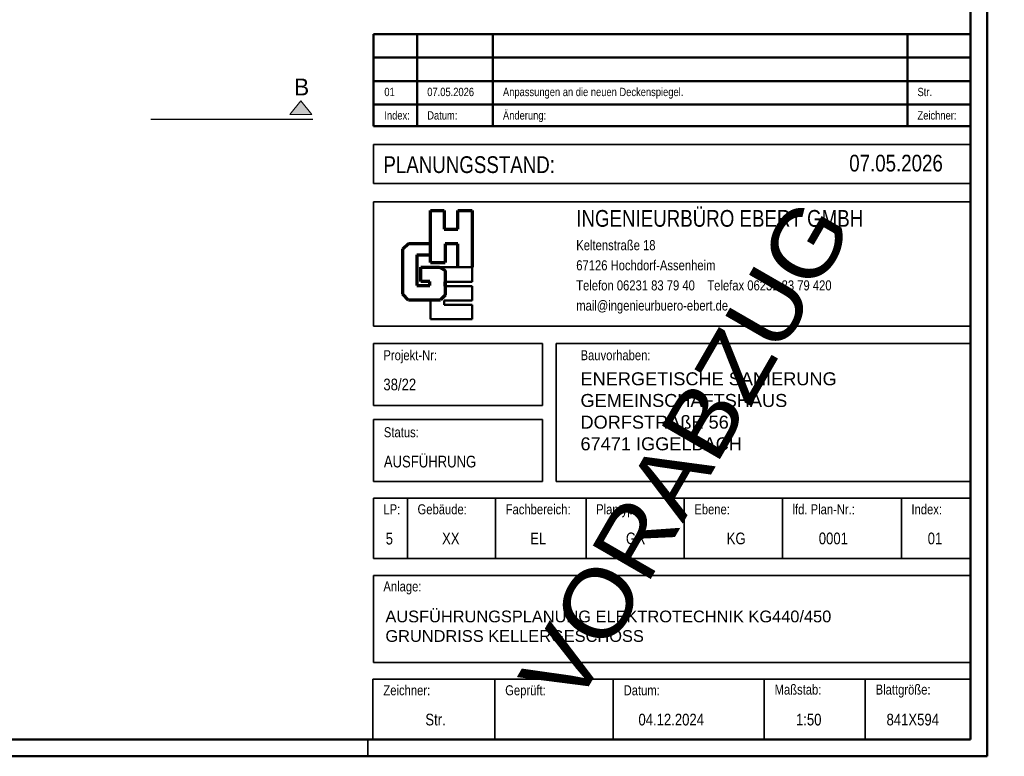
# Model space of a CAD drawing. Extents: x -106 to 740, y 65 to 659.
# Tile 11 of 24: x 446 to 740, y 65 to 285. Entities that reach past the tile are written whole.
import ezdxf
from ezdxf.lldxf.tags import DXFTag

# ---------------------------------------------------------------- set-up
doc = ezdxf.new("R2010")
doc.units = 0
doc.layers.get('0').update_dxf_attribs({"lineweight": 35})
for name, color, linetype, lineweight in [('5_UG-TEXT-MASS', 7, 'Continuous', 25), ('L_Index', 7, 'Continuous', 50), ('Plankopf', 7, 'Continuous', 35), ('Plannummer', 7, 'Continuous', 35)]:
    doc.layers.add(name, color=color, linetype=linetype, lineweight=lineweight)
for name, color, linetype, lineweight, true_color in [('Ausgeblendet', 3, 'Continuous', 35, 0x00ff00), ('Rahmen', 7, 'Continuous', 35, 0x009900), ('Vorabzug', 1, 'Continuous', 35, 0xff0000)]:
    doc.layers.add(name, color=color, linetype=linetype, lineweight=lineweight, true_color=true_color)
doc.styles.add('Arial', font='arial.ttf')
doc.styles.add('Arial Narrow', font='ARIALN.TTF', dxfattribs={"height": 0.25})
doc.styles.get("Standard").update_dxf_attribs({"font": 'arial.ttf'})
tags = doc.linetypes.add('STRICHPUNKT2_S5', pattern=[0.01, 0.008, -0.001, 0, -0.001]).pattern_tags.tags
tags[10:11] = [DXFTag(74, 4), DXFTag(75, 0), DXFTag(340, '0'), DXFTag(46, 1.0), DXFTag(50, 0.0), DXFTag(44, 0.0), DXFTag(45, 0.0)]
tags[8:9] = [DXFTag(74, 4), DXFTag(75, 0), DXFTag(340, '0'), DXFTag(46, 1.0), DXFTag(50, 0.0), DXFTag(44, 0.0), DXFTag(45, 0.0)]
tags[6:7] = [DXFTag(74, 4), DXFTag(75, 0), DXFTag(340, '0'), DXFTag(46, 1.0), DXFTag(50, 0.0), DXFTag(44, 0.0), DXFTag(45, 0.0)]
tags[4:5] = [DXFTag(74, 4), DXFTag(75, 0), DXFTag(340, '0'), DXFTag(46, 1.0), DXFTag(50, 0.0), DXFTag(44, 0.0), DXFTag(45, 0.0)]

# ---------------------------------------------------------------- blocks, each defined once
blk = doc.blocks.new('Referenz-A07MYRR5RK', base_point=(-75.51, 0))
at = {"layer": '5_UG-TEXT-MASS', "color": 0, "lineweight": 13}
for p, q in [((526.41, 257.15), (529.66, 261.23)), ((529.66, 261.23), (532.92, 257.15)), ((532.92, 257.15), (526.41, 257.15))]:
    blk.add_line(p, q, dxfattribs=at)
at = {"layer": '5_UG-TEXT-MASS', "color": 0, "linetype": 'STRICHPUNKT2_S5', "lineweight": -2, "ltscale": 0.25}
blk.add_line((533.22, 255.65), (484.82, 255.65), dxfattribs=at)
at = {"layer": 'Ausgeblendet', "color": 0, "linetype": 'Continuous', "lineweight": 13, "ltscale": 0.13}
for points in [[(529.66, 257.15), (526.41, 257.15), (529.66, 261.23)], [(529.66, 257.15), (529.66, 261.23), (532.92, 257.15)]]:
    blk.add_solid(points, dxfattribs=at)
at = {"layer": '5_UG-TEXT-MASS', "color": 0, "lineweight": 50, "insert": (527.65, 267.92), "char_height": 5.0344, "attachment_point": 1}
blk.add_mtext('{\\fCentury Gothic;B}', dxfattribs=at)

msp = doc.modelspace()

# ---------------------------------------------------------------- linework, layer by layer
at = {"layer": 'L_Index', "linetype": 'Continuous', "lineweight": 50, "ltscale": 0.025}
for p, q in [((729.67, 281.17), (551.32, 281.17)), ((551.32, 281.17), (551.32, 253.67)), ((564.42, 281.17), (564.42, 253.67)), ((587.05, 281.17), (587.05, 253.67)), ((710.9, 281.17), (710.9, 253.67)), ((729.67, 274.17), (551.32, 274.17)), ((729.67, 267.17), (551.32, 267.17)), ((729.67, 260.17), (551.32, 260.17)), ((729.67, 253.67), (551.32, 253.67))]:
    msp.add_line(p, q, dxfattribs=at)
at = {"layer": 'Plankopf', "color": 7, "linetype": 'Continuous', "lineweight": 35, "ltscale": 0.35}
for p, q in [((729.7, 248.2), (551.32, 248.2)), ((551.32, 236.54), (551.32, 248.2)), ((551.32, 236.54), (729.7, 236.54)), ((551.32, 231.07), (551.32, 193.95)), ((729.7, 231.07), (551.32, 231.07)), ((551.32, 193.95), (729.7, 193.95)), ((551.32, 188.8), (551.32, 170.24)), ((601.84, 188.8), (551.32, 188.8)), ((601.84, 170.24), (601.84, 188.8)), ((729.7, 188.8), (605.96, 188.8)), ((605.96, 188.8), (605.96, 147.55)), ((551.32, 170.24), (601.84, 170.24)), ((551.32, 166.11), (551.32, 147.55)), ((601.84, 166.11), (551.32, 166.11)), ((601.84, 147.55), (601.84, 166.11)), ((551.32, 147.55), (601.84, 147.55)), ((605.96, 147.55), (729.7, 147.55)), ((551.32, 93.51), (729.7, 93.51))]:
    msp.add_line(p, q, dxfattribs=at)
at = {"layer": 'Plankopf', "color": 173, "linetype": 'Continuous', "lineweight": 70, "ltscale": 0.7, "true_color": 0x4e4eec}
for p, q in [((568.39, 213.01), (568.39, 228.46)), ((568.39, 228.46), (572.48, 228.46)), ((572.48, 228.46), (572.48, 222.9)), ((576.57, 222.9), (576.57, 228.46)), ((576.57, 228.46), (580.87, 228.46)), ((580.87, 228.46), (580.87, 211.6)), ((572.48, 222.9), (576.57, 222.9)), ((576.57, 218.6), (572.73, 218.6)), ((572.73, 218.6), (572.73, 213.01)), ((576.57, 211.6), (576.57, 218.6)), ((568.39, 213.01), (572.73, 213.01))]:
    msp.add_line(p, q, dxfattribs=at)
at = {"layer": 'Plankopf', "color": 13, "linetype": 'Continuous', "lineweight": 70, "ltscale": 0.7, "true_color": 0xec4e4e}
for p, q in [((560.1, 217.01), (561.79, 218.69)), ((561.79, 218.69), (568.39, 218.69)), ((560.1, 203.5), (560.1, 217.01)), ((564.3, 215.28), (564.3, 206.06)), ((564.3, 215.28), (568.39, 215.28)), ((565.52, 211.58), (571.05, 211.58)), ((565.52, 207.28), (565.52, 211.58)), ((571.05, 211.58), (572.81, 210.57)), ((572.81, 210.57), (572.81, 203.19)), ((564.3, 206.06), (568.18, 206.06)), ((568.18, 207.28), (565.52, 207.28)), ((568.18, 206.06), (568.18, 207.28)), ((572.81, 205.91), (572.81, 207.22)), ((561.84, 201.76), (560.1, 203.5)), ((572.81, 203.19), (571.42, 201.8)), ((571.38, 201.76), (561.84, 201.76))]:
    msp.add_line(p, q, dxfattribs=at)
at = {"layer": 'Plankopf', "color": 40, "linetype": 'Continuous', "lineweight": 50, "ltscale": 0.5, "true_color": 0xffd600}
for p, q in [((580.87, 211.58), (571.09, 211.58)), ((580.87, 207.22), (580.87, 211.58)), ((572.83, 207.22), (580.87, 207.22)), ((580.87, 205.91), (572.83, 205.91)), ((580.87, 205.91), (580.87, 201.62)), ((568.39, 196.03), (568.39, 201.74)), ((572.48, 201.62), (580.87, 201.62)), ((572.48, 200.31), (572.48, 201.62)), ((580.87, 200.31), (572.48, 200.31)), ((580.87, 196.01), (580.87, 200.31)), ((568.39, 196.03), (580.87, 196.03))]:
    msp.add_line(p, q, dxfattribs=at)
at = {"layer": 'Plankopf', "color": 7, "linetype": 'Continuous', "lineweight": 35, "ltscale": 0.0455}
for p, q in [((729.7, 142.55), (551.32, 142.55)), ((551.32, 124.53), (551.32, 142.55)), ((561.52, 124.53), (561.52, 142.55)), ((587.86, 124.53), (587.86, 142.55)), ((614.88, 124.53), (614.88, 142.55)), ((644.22, 124.53), (644.22, 142.55)), ((673.56, 124.53), (673.56, 142.55)), ((709.09, 124.53), (709.09, 142.55))]:
    msp.add_line(p, q, dxfattribs=at)
at = {"layer": 'Plankopf', "linetype": 'Continuous', "lineweight": 35, "ltscale": 0.035}
for p, q in [((729.7, 124.53), (551.32, 124.53)), ((729.7, 88.51), (551.2, 88.51))]:
    msp.add_line(p, q, dxfattribs=at)
at = {"layer": 'Plankopf', "linetype": 'Continuous', "lineweight": 35, "ltscale": 3.5}
for p, q in [((551.32, 119.53), (729.7, 119.53)), ((551.32, 119.53), (551.32, 93.51)), ((551.2, 88.51), (551.2, 70.49)), ((587.59, 70.49), (587.59, 88.51)), ((622.98, 70.49), (622.98, 88.51)), ((668.08, 70.49), (668.08, 88.51)), ((698.28, 70.49), (698.28, 88.51))]:
    msp.add_line(p, q, dxfattribs=at)
at = {"layer": 'Plankopf', "linetype": 'Continuous', "lineweight": 25, "ltscale": 0.025}
msp.add_line((729.7, 70.49), (551.2, 70.49), dxfattribs=at)
at = {"layer": 'Rahmen', "ltscale": 0.35}
msp.add_line((549.7, 65.49), (549.7, 70.49), dxfattribs=at)
at = {"layer": 'Rahmen', "lineweight": 50, "ltscale": 0.5}
for points in [[(734.7, 65.49), (734.7, 659.49), (-106.3, 659.49), (-106.3, 65.49), (384.7, 65.49), (634.7, 65.49), (734.7, 65.49)], [(729.7, 70.49), (729.7, 654.49), (-86.3, 654.49), (-86.3, 70.49), (379.7, 70.49), (629.7, 70.49), (729.7, 70.49)]]:
    msp.add_lwpolyline(points, close=True, dxfattribs=at)

# ---------------------------------------------------------------- block references
at = {"color": 251, "lineweight": 25, "ltscale": 0.25, "true_color": 0x585858}
msp.add_blockref('Referenz-A07MYRR5RK', (-75.51, 0), dxfattribs=at)

# ---------------------------------------------------------------- texts
at = {"layer": 'L_Index', "linetype": 'Continuous', "lineweight": 25, "ltscale": 0.625, "style": 'Arial', "width": 0.8}
for s, p in [('01', (554.6, 262.67, 10.74)), ('07.05.2026', (567.42, 262.67, 10.74)), ('Anpassungen an die neuen Deckenspiegel.', (590.05, 262.67, 10.74)), ('Str.', (713.9, 262.67, 10.74)), ('Index:', (554.6, 255.67, 10.74)), ('Datum:', (567.42, 255.67, 10.74)), ('Änderung:', (590.05, 255.67, 10.74)), ('Zeichner:', (713.9, 255.67, 10.74))]:
    msp.add_text(s, height=2.5, dxfattribs=at).set_placement(p)
at = {"layer": 'Plankopf', "linetype": 'Continuous', "ltscale": 0.035, "style": 'Arial', "width": 0.8}
msp.add_text('PLANUNGSSTAND:', height=5.004, dxfattribs=at).set_placement((554.32, 239.7, 10.75))
at = {"layer": 'Plankopf', "linetype": 'Continuous', "lineweight": 50, "ltscale": 0.5, "style": 'Arial', "width": 0.8}
msp.add_text('INGENIEURBÜRO EBERT GMBH', height=5.004, dxfattribs=at).set_placement((611.94, 223.65, -5.59))
at = {"layer": 'Plankopf', "linetype": 'Continuous', "lineweight": 25, "ltscale": 0.25, "style": 'Arial', "width": 0.8}
for s, p in [('Keltenstraße 18', (611.94, 216.65, 10.75)), ('67126 Hochdorf-Assenheim', (611.94, 210.64, 10.75)), ('Telefon 06231 83 79 40    Telefax 06231 83 79 420 ', (611.94, 204.64, 10.75)), ('mail@ingenieurbuero-ebert.de', (611.94, 198.63, 10.75))]:
    msp.add_text(s, height=3.0024, dxfattribs=at).set_placement(p)
at = {"layer": 'Plankopf', "linetype": 'Continuous', "lineweight": 25, "ltscale": 2.5, "style": 'Arial', "width": 0.8}
for s, height, p in [('Projekt-Nr:', 3.0024, (554.32, 183.79, 10.75)), ('Bauvorhaben:', 3.0024, (613.24, 183.79, 10.75)), ('Anlage:', 3.002, (554.32, 114.74, 10.75)), ('Zeichner:', 3.002, (554.32, 83.71, 10.75)), ('Geprüft:', 3.002, (590.71, 83.71, 10.75)), ('Datum:', 3.002, (626.1, 83.71, 10.75)), ('Maßstab:', 3.002, (671.21, 83.93, 10.75)), ('Blattgröße:', 3.0024, (701.4, 83.93, 10.75))]:
    msp.add_text(s, height=height, dxfattribs=at).set_placement(p)
at = {"layer": 'Plankopf', "linetype": 'Continuous', "lineweight": 25, "ltscale": 3.125, "style": 'Arial', "width": 0.8}
for s, height, p in [('Status:', 3.002, (554.46, 160.78, 10.75)), ('LP:', 3.002, (554.32, 137.76, 10.75)), ('Gebäude:', 3.002, (564.52, 137.76, 10.75)), ('Fachbereich:', 3.0024, (590.86, 137.76, 10.75)), ('Plantyp:', 3.002, (617.89, 137.76, 10.75)), ('Ebene:', 3.002, (647.22, 137.76, 10.75)), ('lfd. Plan-Nr.:', 3.0024, (676.56, 137.76, 10.75)), ('Index:', 3.002, (712.09, 137.76, 10.75))]:
    msp.add_text(s, height=height, dxfattribs=at).set_placement(p)
at = {"layer": 'Plankopf', "ltscale": 0.35, "attachment_point": 1, "style": 'Arial'}
for s, insert, char_height, width in [('ENERGETISCHE SANIERUNG GEMEINSCHAFTSHAUS   \\PDORFSTRAßE 56,\\P67471 IGGELBACH\\P\\P', (613.21, 180.18), 3.8831, 131.9047), ('\\pt38.779888;AUSFÜHRUNGSPLANUNG ELEKTROTECHNIK KG440/450\\PGRUNDRISS KELLERGESCHOSS', (554.92, 109.01), 3.5028, 178.5805)]:
    msp.add_mtext(s, dxfattribs=dict(at, insert=insert, char_height=char_height, width=width))
at = {"layer": 'Plankopf', "ltscale": 0.35, "style": 'Arial', "width": 0.8}
for tag, p, height in [('07.05.2026', (693.51, 240.16), 5), ('38/22', (554.32, 174.79), 3.5), ('AUSFÜHRUNG', (554.46, 151.77), 3.5), ('Str.', (566.85, 74.71), 3.5), ('04.12.2024', (630.53, 74.71), 3.5), ('1:50', (677.6, 74.71), 3.5), ('841X594', (704.66, 74.71), 3.5)]:
    msp.add_attdef(tag, p, '', height=height, dxfattribs=at)
at = {"layer": 'Plannummer', "linetype": 'Continuous', "ltscale": 4.375, "style": 'Arial', "width": 0.8}
for s, height, p in [('5', 3.5, (555.01, 128.75, 10.75)), ('XX', 3.503, (571.85, 128.81, 10.75)), ('EL', 3.503, (598.19, 128.81, 10.75)), ('GR', 3.503, (626.78, 128.81, 10.75)), ('KG', 3.503, (656.9, 128.81, 10.75)), ('0001', 3.503, (684.41, 128.81, 10.75)), ('01', 3.503, (716.95, 128.81, 10.75))]:
    msp.add_text(s, height=height, dxfattribs=at).set_placement(p)
at = {"layer": 'Vorabzug', "color": 1, "ltscale": 0.35, "true_color": 0xff0000, "style": 'Arial Narrow', "width": 1.3}
msp.add_attdef('VORABZUG', (611.46, 79.05), '', height=20, rotation=60, dxfattribs=at)

doc.saveas('drawing.dxf')
